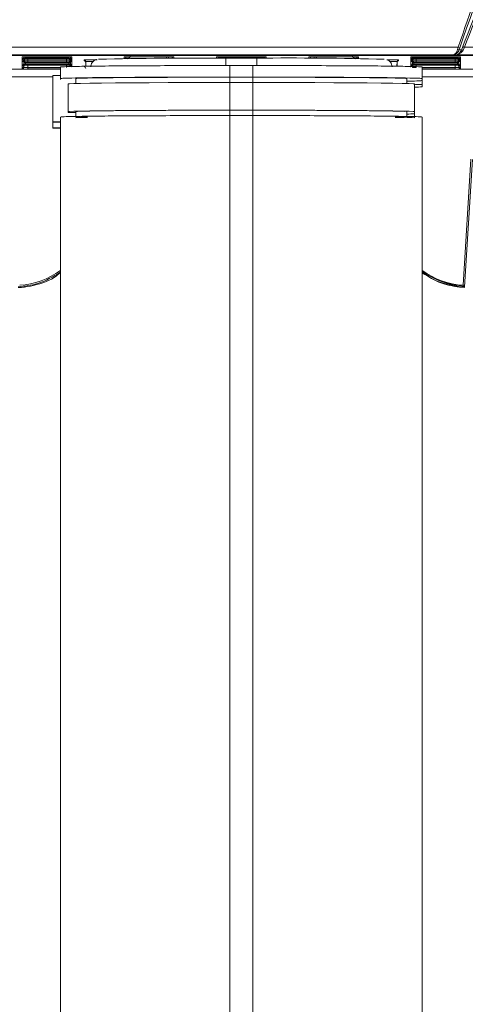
# Model space of a CAD drawing. Header units: millimetres. Extents: x 0 to 2100, y 0 to 1485.
# Tile 26 of 67: x 498 to 556, y 771 to 899. Entities that reach past the tile are written whole.
import ezdxf

# ---------------------------------------------------------------- set-up
doc = ezdxf.new("R2010")
doc.units = ezdxf.units.MM
doc.header["$LTSCALE"] = 5

msp = doc.modelspace()

# ---------------------------------------------------------------- linework, layer by layer
at = {"color": 7, "linetype": 'Continuous', "lineweight": 15}
for p, q in [((429.93, 895.63), (554.87, 895.63)), ((554.78, 895.3), (554.87, 895.63)), ((555.09, 895.55), (554.87, 895.63)), ((555.09, 895.55), (555.01, 895.3)), ((555.29, 895.24), (555.46, 895.69)), ((555.68, 895.6), (555.51, 895.24)), ((554.14, 894.63), (429.9, 894.63)), ((471.21, 894.54), (582.2, 894.54)), ((478.7, 894.62), (548.7, 894.62)), ((548.7, 894.55), (478.7, 894.55)), ((498.23, 894.12), (498.23, 894.37)), ((498.23, 894.37), (498.25, 894.37)), ((498.23, 894.12), (498.23, 894.12)), ((498.23, 894.04), (498.23, 894.12)), ((498.43, 894.32), (498.43, 894.24)), ((498.43, 894.19), (498.43, 894.19)), ((498.43, 894.19), (498.43, 894.02)), ((498.63, 894.17), (498.63, 894.08)), ((498.93, 894.37), (503.98, 894.37)), ((498.93, 894.22), (503.97, 894.22)), ((503.97, 894.17), (498.93, 894.17)), ((498.93, 894.09), (503.97, 894.09)), ((504.28, 894.08), (504.28, 894.17)), ((504.48, 894.24), (504.48, 894.32)), ((504.48, 894.19), (504.48, 894.19)), ((504.48, 894.02), (504.48, 894.19)), ((504.68, 894.37), (504.68, 894.12)), ((504.68, 894.12), (504.68, 894.04)), ((504.68, 894.12), (504.68, 894.12)), ((511.48, 894.37), (511.5, 894.37)), ((511.68, 894.32), (511.68, 894.24)), ((512.18, 894.37), (517.23, 894.37)), ((517.73, 894.24), (517.73, 894.32)), ((523.48, 894.37), (523.5, 894.37)), ((523.68, 894.32), (523.68, 894.24)), ((524.18, 894.37), (529.23, 894.37)), ((524.18, 894.23), (529.23, 894.23)), ((524.7, 894.19), (524.7, 893.25)), ((524.7, 894.19), (528.7, 894.19)), ((528.7, 893.25), (528.7, 894.19)), ((529.73, 894.24), (529.73, 894.32)), ((535.68, 894.32), (535.68, 894.24)), ((536.18, 894.37), (541.23, 894.37)), ((541.73, 894.24), (541.73, 894.32)), ((548.73, 894.12), (548.73, 894.37)), ((548.73, 894.37), (548.75, 894.37)), ((548.73, 894.12), (548.73, 894.12)), ((548.73, 894.04), (548.73, 894.12)), ((548.93, 894.32), (548.93, 894.24)), ((548.93, 894.19), (548.93, 894.19)), ((548.93, 894.19), (548.93, 894.02)), ((549.13, 894.17), (549.13, 894.08)), ((549.43, 894.37), (554.48, 894.37)), ((549.43, 894.22), (554.47, 894.22)), ((554.47, 894.17), (549.43, 894.17)), ((549.43, 894.09), (554.47, 894.09)), ((554.78, 894.08), (554.78, 894.17)), ((554.98, 894.24), (554.98, 894.32)), ((554.98, 894.19), (554.98, 894.19)), ((554.98, 894.02), (554.98, 894.19)), ((555.18, 894.37), (555.18, 894.12)), ((555.18, 894.12), (555.18, 894.04)), ((555.18, 894.12), (555.18, 894.12)), ((498.23, 894.04), (498.23, 894.04)), ((498.23, 893.99), (498.23, 894.04)), ((498.23, 893.99), (498.23, 893.99)), ((498.23, 893.82), (498.23, 893.99)), ((498.23, 893.82), (498.23, 893.82)), ((498.23, 893.78), (498.23, 893.82)), ((498.23, 893.77), (498.23, 893.78)), ((498.23, 893.69), (498.23, 893.77)), ((498.23, 893.69), (498.23, 893.69)), ((498.23, 893.32), (498.23, 893.69)), ((498.23, 893.32), (498.23, 893.32)), ((498.23, 893.24), (498.23, 893.32)), ((498.23, 893.24), (498.23, 893.24)), ((498.23, 893.19), (498.23, 893.24)), ((498.23, 893.19), (498.23, 893.19)), ((498.23, 893.02), (498.23, 893.19)), ((498.23, 893.02), (498.23, 893.02)), ((498.23, 892.97), (498.23, 893.02)), ((498.23, 892.97), (498.23, 892.97)), ((498.23, 892.89), (498.23, 892.97)), ((498.23, 892.89), (498.23, 892.89)), ((498.23, 892.78), (498.23, 892.89)), ((498.43, 893.97), (498.43, 893.97)), ((498.43, 893.97), (498.43, 893.89)), ((498.43, 893.52), (498.43, 893.52)), ((498.43, 893.52), (498.43, 893.43)), ((498.43, 893.39), (498.43, 893.39)), ((498.43, 893.39), (498.43, 893.22)), ((498.43, 893.17), (498.43, 893.17)), ((498.43, 893.17), (498.43, 893.08)), ((498.63, 893.72), (498.63, 893.63)), ((498.63, 893.58), (498.63, 893.41)), ((498.63, 893.37), (498.63, 893.28)), ((498.93, 893.71), (498.93, 893.91)), ((498.93, 893.91), (503.97, 893.91)), ((503.97, 893.71), (498.93, 893.71)), ((498.93, 893.63), (503.97, 893.63)), ((503.97, 893.58), (498.93, 893.58)), ((498.93, 893.42), (503.97, 893.42)), ((503.97, 893.37), (498.93, 893.37)), ((498.93, 893.28), (503.97, 893.28)), ((498.93, 892.78), (498.93, 892.98)), ((503.2, 893.04), (503.2, 892.84)), ((503.2, 892.84), (503.2, 891.54)), ((503.97, 893.71), (503.97, 893.91)), ((504.28, 893.63), (504.28, 893.72)), ((504.28, 893.41), (504.28, 893.58)), ((504.28, 893.28), (504.28, 893.37)), ((504.48, 893.97), (504.48, 893.97)), ((504.48, 893.89), (504.48, 893.97)), ((504.48, 893.52), (504.48, 893.52)), ((504.48, 893.43), (504.48, 893.52)), ((504.48, 893.39), (504.48, 893.39)), ((504.48, 893.22), (504.48, 893.39)), ((504.68, 894.04), (504.68, 894.04)), ((504.68, 894.04), (504.68, 893.99)), ((504.68, 893.99), (504.68, 893.82)), ((504.68, 893.99), (504.68, 893.99)), ((504.68, 893.82), (504.68, 893.78)), ((504.68, 893.82), (504.68, 893.82)), ((504.68, 893.78), (504.68, 893.77)), ((504.68, 893.77), (504.68, 893.69)), ((504.68, 893.69), (504.68, 893.32)), ((504.68, 893.69), (504.68, 893.69)), ((504.68, 893.32), (504.68, 893.24)), ((504.68, 893.32), (504.68, 893.32)), ((504.68, 893.24), (504.68, 893.19)), ((504.68, 893.24), (504.68, 893.24)), ((504.68, 893.19), (504.68, 893.19)), ((504.68, 893.02), (504.68, 893.02)), ((506.27, 893.86), (506.27, 893.95)), ((506.47, 893.75), (506.47, 893.66)), ((506.47, 893.66), (506.48, 893.14)), ((528.7, 893.25), (524.7, 893.25)), ((525.2, 893.23), (525.2, 891.73)), ((528.2, 893.23), (525.2, 893.23)), ((528.2, 893.23), (528.2, 891.73)), ((546.93, 893.66), (546.93, 893.75)), ((546.93, 893.14), (546.93, 893.66)), ((547.13, 893.95), (547.13, 893.86)), ((548.73, 894.04), (548.73, 894.04)), ((548.73, 893.99), (548.73, 894.04)), ((548.73, 893.99), (548.73, 893.99)), ((548.73, 893.82), (548.73, 893.99)), ((548.73, 893.82), (548.73, 893.82)), ((548.73, 893.78), (548.73, 893.82)), ((548.73, 893.77), (548.73, 893.78)), ((548.73, 893.69), (548.73, 893.77)), ((548.73, 893.69), (548.73, 893.69)), ((548.73, 893.32), (548.73, 893.69)), ((548.73, 893.32), (548.73, 893.32)), ((548.73, 893.24), (548.73, 893.32)), ((548.73, 893.24), (548.73, 893.24)), ((548.73, 893.19), (548.73, 893.24)), ((548.73, 893.19), (548.73, 893.19)), ((548.73, 893.02), (548.73, 893.02)), ((548.73, 892.97), (548.73, 892.97)), ((548.93, 893.97), (548.93, 893.97)), ((548.93, 893.97), (548.93, 893.89)), ((548.93, 893.92), (548.93, 893.92)), ((548.93, 893.52), (548.93, 893.52)), ((548.93, 893.52), (548.93, 893.43)), ((548.93, 893.39), (548.93, 893.22)), ((549.13, 893.72), (549.13, 893.63)), ((549.13, 893.58), (549.13, 893.41)), ((549.13, 893.37), (549.13, 893.28)), ((549.43, 893.71), (549.43, 893.91)), ((549.43, 893.91), (554.47, 893.91)), ((554.47, 893.71), (549.43, 893.71)), ((549.43, 893.63), (554.47, 893.63)), ((554.47, 893.58), (549.43, 893.58)), ((549.43, 893.42), (554.47, 893.42)), ((554.47, 893.37), (549.43, 893.37)), ((549.43, 893.28), (554.47, 893.28)), ((550.2, 893.04), (550.2, 892.84)), ((550.2, 892.84), (550.2, 891.54)), ((554.47, 893.71), (554.47, 893.91)), ((554.48, 892.78), (554.48, 892.98)), ((554.78, 893.63), (554.78, 893.72)), ((554.78, 893.41), (554.78, 893.58)), ((554.78, 893.28), (554.78, 893.37)), ((554.98, 893.97), (554.98, 893.97)), ((554.98, 893.89), (554.98, 893.97)), ((554.98, 893.52), (554.98, 893.52)), ((554.98, 893.43), (554.98, 893.52)), ((554.98, 893.39), (554.98, 893.39)), ((554.98, 893.22), (554.98, 893.39)), ((554.98, 893.17), (554.98, 893.17)), ((554.98, 893.08), (554.98, 893.17)), ((555.18, 894.04), (555.18, 894.04)), ((555.18, 894.04), (555.18, 893.99)), ((555.18, 893.99), (555.18, 893.82)), ((555.18, 893.99), (555.18, 893.99)), ((555.18, 893.82), (555.18, 893.78)), ((555.18, 893.82), (555.18, 893.82)), ((555.18, 893.78), (555.18, 893.77)), ((555.18, 893.77), (555.18, 893.69)), ((555.18, 893.69), (555.18, 893.32)), ((555.18, 893.69), (555.18, 893.69)), ((555.18, 893.32), (555.18, 893.24)), ((555.18, 893.32), (555.18, 893.32)), ((555.18, 893.24), (555.18, 893.19)), ((555.18, 893.24), (555.18, 893.24)), ((555.18, 893.19), (555.18, 893.02)), ((555.18, 893.19), (555.18, 893.19)), ((555.18, 893.02), (555.18, 892.97)), ((555.18, 893.02), (555.18, 893.02)), ((555.18, 892.97), (555.18, 892.89)), ((555.18, 892.97), (555.18, 892.97)), ((555.18, 892.89), (555.18, 892.78)), ((555.18, 892.89), (555.18, 892.89)), ((502.2, 885.92), (502.2, 891.92)), ((502.2, 891.92), (503.2, 891.92)), ((503.2, 891.42), (503.2, 891.54)), ((505.2, 890.89), (505.2, 891.54)), ((525.2, 891.73), (528.2, 891.73)), ((525.2, 891.71), (528.2, 891.71)), ((548.2, 890.89), (548.2, 891.54)), ((550.2, 891.54), (550.2, 891.28)), ((504.2, 887.24), (504.2, 890.84)), ((525.2, 887.42), (525.2, 891.02)), ((525.2, 891.02), (528.2, 891.02)), ((528.2, 887.42), (528.2, 891.02)), ((549.2, 887.24), (549.2, 890.84)), ((550.2, 891.28), (550.2, 890.74)), ((550.2, 890.74), (550.2, 890.47)), ((503.2, 886.54), (503.2, 768.04)), ((504.2, 887.12), (504.2, 887.24)), ((505.2, 887.12), (504.2, 887.12)), ((505.2, 886.54), (505.2, 887.24)), ((525.2, 887.42), (528.2, 887.42)), ((525.2, 887.41), (528.2, 887.41)), ((525.2, 886.73), (525.2, 768.23)), ((525.2, 886.73), (528.2, 886.73)), ((528.2, 886.73), (528.2, 768.23)), ((548.2, 886.54), (548.2, 887.24)), ((549.2, 887.24), (549.2, 886.98)), ((549.2, 886.44), (549.2, 886.98)), ((550.2, 886.54), (550.2, 768.04)), ((502.2, 885.92), (503.2, 885.92)), ((502.2, 885.89), (502.2, 885.92)), ((502.2, 885.12), (502.2, 885.89)), ((503.2, 885.89), (502.2, 885.89)), ((502.2, 885.12), (503.2, 885.12)), ((502.2, 885.09), (502.2, 885.12)), ((503.2, 885.09), (502.2, 885.09)), ((555.52, 864.68), (556.52, 881.05)), ((556.72, 881.04), (555.7, 864.48)), ((555.7, 864.48), (555.7, 864.48)), ((555.7, 864.38), (555.7, 864.48))]:
    msp.add_line(p, q, dxfattribs=at)
at = {"color": 8, "linetype": 'Continuous', "lineweight": 15}
for p, q in [((552.95, 894.54), (439.7, 894.54)), ((498.43, 894.37), (498.43, 894.32)), ((498.43, 894.24), (498.43, 894.19)), ((498.63, 894.37), (498.63, 894.22)), ((498.93, 894.17), (498.93, 894.22)), ((498.93, 894.09), (498.93, 893.91)), ((503.97, 894.17), (503.97, 894.22)), ((503.97, 893.91), (503.97, 894.09)), ((504.28, 894.22), (504.28, 894.37)), ((504.48, 894.32), (504.48, 894.37)), ((504.48, 894.19), (504.48, 894.24)), ((504.65, 894.37), (504.68, 894.37)), ((511.48, 894.13), (511.48, 894.37)), ((511.68, 894.37), (511.68, 894.32)), ((511.68, 894.19), (511.68, 894.25)), ((511.68, 894.24), (511.68, 894.19)), ((512.18, 894.37), (512.18, 894.3)), ((517.01, 894.19), (517.23, 894.19)), ((517.23, 894.19), (517.22, 894.37)), ((517.23, 894.17), (517.23, 894.19)), ((517.73, 894.32), (517.73, 894.37)), ((517.73, 894.25), (517.73, 894.19)), ((517.73, 894.23), (517.73, 894.24)), ((517.93, 894.37), (517.9, 894.37)), ((517.93, 894.37), (517.93, 894.17)), ((523.48, 894.19), (523.48, 894.37)), ((523.68, 894.37), (523.68, 894.32)), ((524.18, 894.23), (524.18, 894.37)), ((524.18, 894.23), (524.18, 894.19)), ((529.23, 894.23), (529.23, 894.37)), ((529.23, 894.23), (529.23, 894.19)), ((529.73, 894.32), (529.73, 894.37)), ((529.9, 894.37), (529.93, 894.37)), ((529.93, 894.37), (529.93, 894.19)), ((535.48, 894.17), (535.48, 894.37)), ((535.5, 894.37), (535.48, 894.37)), ((535.68, 894.37), (535.68, 894.32)), ((535.68, 894.19), (535.68, 894.25)), ((535.68, 894.24), (535.68, 894.23)), ((536.18, 894.37), (536.18, 894.19)), ((536.18, 894.19), (536.18, 894.17)), ((536.18, 894.19), (536.39, 894.19)), ((541.23, 894.3), (541.22, 894.37)), ((541.73, 894.32), (541.73, 894.37)), ((541.73, 894.25), (541.73, 894.19)), ((541.73, 894.19), (541.73, 894.24)), ((541.9, 894.37), (541.93, 894.37)), ((541.93, 894.37), (541.93, 894.13)), ((548.7, 894.55), (548.7, 894.62)), ((548.93, 894.37), (548.93, 894.32)), ((548.93, 894.24), (548.93, 894.19)), ((549.13, 894.37), (549.13, 894.22)), ((549.43, 894.17), (549.43, 894.22)), ((549.43, 894.09), (549.43, 893.91)), ((554.47, 894.17), (554.47, 894.22)), ((554.47, 893.91), (554.47, 894.09)), ((554.78, 894.22), (554.78, 894.37)), ((554.98, 894.32), (554.98, 894.37)), ((554.98, 894.19), (554.98, 894.24)), ((555.15, 894.37), (555.18, 894.37)), ((498.43, 894.02), (498.43, 893.97)), ((498.43, 893.92), (498.43, 893.92)), ((498.43, 893.89), (498.43, 893.52)), ((498.43, 893.43), (498.43, 893.39)), ((498.43, 893.22), (498.43, 893.17)), ((498.43, 892.98), (498.43, 893.1)), ((498.43, 893.08), (498.43, 892.98)), ((498.93, 893.58), (498.93, 893.63)), ((498.93, 893.37), (498.93, 893.42)), ((498.93, 893.28), (498.93, 892.98)), ((498.93, 892.98), (503.2, 892.98)), ((503.97, 893.58), (503.97, 893.63)), ((503.97, 893.37), (503.97, 893.42)), ((503.98, 892.98), (503.97, 893.28)), ((504.47, 893.92), (504.47, 893.92)), ((504.48, 893.97), (504.48, 894.02)), ((504.48, 893.52), (504.48, 893.89)), ((504.48, 893.39), (504.48, 893.43)), ((504.48, 893.17), (504.48, 893.22)), ((504.68, 893.02), (504.68, 893.01)), ((506.48, 893.14), (506.47, 893.75)), ((546.93, 893.75), (546.92, 893.14)), ((548.93, 894.02), (548.93, 893.97)), ((548.93, 893.89), (548.93, 893.52)), ((548.93, 893.43), (548.93, 893.39)), ((548.93, 893.22), (548.93, 893.17)), ((548.93, 892.98), (548.93, 893.08)), ((549.43, 893.58), (549.43, 893.63)), ((549.43, 893.37), (549.43, 893.42)), ((549.43, 893.28), (549.43, 892.98)), ((550.2, 892.98), (554.48, 892.98)), ((554.47, 893.58), (554.47, 893.63)), ((554.47, 893.37), (554.47, 893.42)), ((554.48, 892.98), (554.47, 893.28)), ((554.97, 893.92), (554.97, 893.92)), ((554.98, 893.97), (554.98, 894.02)), ((554.98, 893.52), (554.98, 893.89)), ((554.98, 893.39), (554.98, 893.43)), ((554.98, 893.17), (554.98, 893.22)), ((554.98, 893.1), (554.98, 892.98)), ((554.98, 892.98), (554.98, 893.08)), ((487.7, 892.74), (503.2, 892.74)), ((502.2, 891.76), (487.7, 891.76)), ((503.2, 892.78), (498.93, 892.78)), ((525.2, 891.02), (525.2, 891.71)), ((528.2, 891.02), (528.2, 891.71)), ((554.48, 892.78), (550.2, 892.78)), ((550.2, 892.74), (565.7, 892.74)), ((564.7, 891.76), (550.2, 891.76)), ((525.2, 886.73), (525.2, 887.41)), ((528.2, 886.73), (528.2, 887.41))]:
    msp.add_line(p, q, dxfattribs=at)
at = {"color": 7, "linetype": 'Continuous', "lineweight": 15, "flags": 128}
for points in [[(555.46, 895.69), (555.46, 895.68), (555.48, 895.68), (555.5, 895.67), (555.53, 895.66), (555.56, 895.65), (555.6, 895.63), (555.64, 895.62), (555.68, 895.6)], [(529.73, 894.24), (529.73, 894.2), (529.73, 894.19)], [(504.2, 890.84), (504.38, 890.86), (504.92, 890.89), (505.8, 890.91), (507.02, 890.93), (508.54, 890.95), (510.35, 890.97), (512.42, 890.98), (514.7, 891), (517.17, 891.01), (519.77, 891.01), (522.46, 891.02), (525.2, 891.02)], [(528.2, 891.02), (530.94, 891.02), (533.64, 891.01), (536.24, 891.01), (538.7, 891), (540.99, 890.98), (543.05, 890.97), (544.86, 890.95), (546.39, 890.93), (547.6, 890.91), (548.49, 890.89), (549.02, 890.86), (549.2, 890.84)], [(504.2, 887.24), (504.38, 887.26), (504.92, 887.29), (505.8, 887.31), (507.02, 887.33), (508.54, 887.35), (510.35, 887.37), (512.42, 887.38), (514.7, 887.4), (517.17, 887.41), (519.77, 887.42), (522.46, 887.42), (525.2, 887.42)], [(505.2, 887.24), (505.41, 887.26), (506.01, 887.29), (507.01, 887.31), (508.38, 887.33), (510.09, 887.35), (512.1, 887.37), (514.39, 887.38), (516.89, 887.4), (519.57, 887.41), (522.36, 887.41), (525.2, 887.41)], [(505.2, 886.49), (505.8, 886.51), (506.7, 886.52)], [(528.2, 887.42), (530.94, 887.42), (533.64, 887.42), (536.24, 887.41), (538.7, 887.4), (540.99, 887.38), (543.05, 887.37), (544.86, 887.35), (546.39, 887.33), (547.6, 887.31), (548.49, 887.29), (549.02, 887.26), (549.2, 887.24)], [(528.2, 887.41), (531.05, 887.41), (533.84, 887.41), (536.51, 887.4), (539.01, 887.38), (541.3, 887.37), (543.32, 887.35), (545.03, 887.33), (546.39, 887.31), (547.39, 887.29), (547.84, 887.27)], [(546.7, 886.5), (547.39, 886.48), (547.84, 886.47)]]:
    msp.add_lwpolyline(points, dxfattribs=at)
at = {"color": 8, "linetype": 'Continuous', "lineweight": 15, "flags": 128}
for points in [[(498.43, 894.37), (498.43, 894.36), (498.43, 894.32)], [(504.48, 894.32), (504.47, 894.36), (504.47, 894.37)], [(511.67, 894.13), (511.67, 894.16), (511.68, 894.19)], [(511.68, 894.32), (511.68, 894.36), (511.68, 894.37)], [(517.72, 894.37), (517.72, 894.36), (517.73, 894.32)], [(517.74, 894.17), (517.73, 894.2), (517.73, 894.24)], [(517.74, 894.17), (517.73, 894.2), (517.73, 894.24)], [(517.74, 894.17), (517.73, 894.19), (517.73, 894.23)], [(523.67, 894.19), (523.67, 894.2), (523.68, 894.24)], [(523.68, 894.32), (523.68, 894.36), (523.68, 894.37)], [(529.72, 894.37), (529.72, 894.36), (529.73, 894.32)], [(535.68, 894.24), (535.67, 894.2), (535.67, 894.17)], [(535.68, 894.24), (535.67, 894.2), (535.67, 894.17)], [(535.68, 894.23), (535.67, 894.19), (535.67, 894.17)], [(535.68, 894.32), (535.68, 894.36), (535.68, 894.37)], [(541.72, 894.37), (541.72, 894.36), (541.73, 894.32)], [(541.73, 894.19), (541.73, 894.16), (541.74, 894.13)], [(548.93, 894.37), (548.93, 894.36), (548.93, 894.32)], [(554.98, 894.32), (554.97, 894.36), (554.97, 894.37)]]:
    msp.add_lwpolyline(points, dxfattribs=at)
at = {"color": 7, "linetype": 'Continuous', "lineweight": 15}
for centre, radius, start, end in [((498.23, 894.32), 0.2, 269.9989, 359.4989), ((498.23, 894.32), 0.2, 269.9989, 359.1684), ((498.23, 894.24), 0.2, 269.9989, 359.1684), ((498.23, 894.24), 0.2, 269.9989, 359.4989), ((498.23, 894.19), 0.2, 269.9989, 359.4989), ((498.23, 894.19), 0.2, 269.9989, 359.1684), ((498.63, 894.23), 0.2, 136.8394, 179.1693), ((498.63, 894.02), 0.2, 89.9989, 179.1684), ((498.63, 893.97), 0.2, 89.9989, 179.1684), ((498.63, 893.88), 0.2, 89.9989, 179.1684), ((504.15, 874.32), 20.06, 88.5002, 90.4999), ((504.28, 894.02), 0.2, 0.8316, 90.0011), ((504.28, 893.97), 0.2, 0.8316, 90.0011), ((504.28, 893.88), 0.2, 0.8316, 90.0011), ((504.28, 894.23), 0.2, 0.8307, 43.1606), ((504.68, 894.32), 0.2, 180.5011, 270.0011), ((504.68, 894.32), 0.2, 180.8316, 270.0011), ((504.68, 894.24), 0.2, 180.8316, 270.0011), ((504.68, 894.24), 0.2, 180.5011, 270.0011), ((504.68, 894.19), 0.2, 180.5011, 270.0011), ((504.68, 894.19), 0.2, 180.8316, 270.0011), ((520.63, 397.06), 497.14, 89.5311, 91.4413), ((511.88, 894.23), 0.2, 136.0171, 179.1692), ((517.4, 874.32), 20.06, 88.5002, 90.4999), ((517.53, 894.23), 0.2, 0.8308, 43.9829), ((532.78, 399.63), 494.58, 88.5521, 90.4723), ((529.4, 874.32), 20.06, 88.5002, 90.4999), ((535.88, 894.23), 0.2, 136.0171, 179.1692), ((541.4, 874.32), 20.06, 88.5002, 90.4999), ((541.53, 894.23), 0.2, 0.8308, 43.9829), ((548.73, 894.32), 0.2, 269.9989, 359.4989), ((548.73, 894.32), 0.2, 269.9989, 359.1684), ((548.73, 894.24), 0.2, 269.9989, 359.1684), ((548.73, 894.24), 0.2, 269.9989, 359.4989), ((548.73, 894.19), 0.2, 269.9989, 359.4989), ((548.73, 894.19), 0.2, 269.9989, 359.1684), ((549.13, 894.23), 0.2, 136.8394, 179.1693), ((549.13, 894.02), 0.2, 89.9989, 179.1684), ((549.13, 893.97), 0.2, 89.9989, 179.1684), ((549.13, 893.88), 0.2, 89.9989, 179.1684), ((554.65, 874.32), 20.06, 88.5002, 90.4999), ((554.9, 895.55), 0.275, 245.3839, 293.7221), ((554.78, 894.02), 0.2, 0.8316, 90.0011), ((554.78, 893.97), 0.2, 0.8316, 90.0011), ((554.78, 893.88), 0.2, 0.8316, 90.0011), ((554.78, 894.23), 0.2, 0.8307, 43.1606), ((555.18, 894.32), 0.2, 180.5011, 270.0011), ((555.18, 894.32), 0.2, 180.8316, 270.0011), ((555.18, 894.24), 0.2, 180.8316, 270.0011), ((555.18, 894.24), 0.2, 180.5011, 270.0011), ((555.18, 894.19), 0.2, 180.5011, 270.0011), ((555.18, 894.19), 0.2, 180.8316, 270.0011), ((555.4, 895.01), 0.253, 63.5211, 115.5835), ((498.23, 894.02), 0.2, 269.9989, 359.1684), ((498.23, 894.02), 0.2, 269.9989, 359.4989), ((498.23, 893.98), 0.2, 269.9989, 359.4989), ((498.23, 893.97), 0.2, 269.9989, 359.1684), ((498.23, 893.89), 0.2, 269.9989, 359.1684), ((498.23, 893.89), 0.2, 269.9989, 359.4989), ((498.23, 893.52), 0.2, 269.9989, 359.4989), ((498.23, 893.52), 0.2, 269.9989, 359.1684), ((498.23, 893.44), 0.2, 269.9989, 359.1684), ((498.23, 893.44), 0.2, 269.9989, 359.4989), ((498.23, 893.39), 0.2, 269.9989, 359.4989), ((498.23, 893.39), 0.2, 269.9989, 359.1684), ((498.23, 893.22), 0.2, 269.9989, 359.1684), ((498.23, 893.22), 0.2, 269.9989, 359.4989), ((498.23, 893.17), 0.2, 269.9989, 359.4989), ((498.23, 893.17), 0.2, 269.9989, 359.1684), ((498.23, 893.09), 0.2, 269.9989, 359.4989), ((498.23, 893.09), 0.2, 269.9989, 359.1684), ((498.23, 892.98), 0.2, 269.9989, 359.4989), ((498.63, 893.52), 0.2, 89.9989, 179.1684), ((498.63, 893.43), 0.2, 89.9989, 179.1684), ((498.63, 893.38), 0.2, 89.9989, 179.1684), ((498.63, 893.21), 0.2, 89.9989, 179.1684), ((498.63, 893.17), 0.2, 89.9989, 179.1684), ((498.63, 893.08), 0.2, 89.9989, 179.1684), ((504.28, 893.52), 0.2, 0.8316, 90.0011), ((504.28, 893.43), 0.2, 0.8316, 90.0011), ((504.28, 893.38), 0.2, 0.8316, 90.0011), ((504.28, 893.21), 0.2, 0.8316, 90.0011), ((504.28, 893.17), 0.2, 0.8316, 90.0011), ((504.28, 893.08), 0.2, 0.8316, 90.0011), ((504.68, 894.02), 0.2, 180.8316, 270.0011), ((504.68, 894.02), 0.2, 180.5011, 270.0011), ((504.68, 893.98), 0.2, 180.5011, 270.0011), ((504.68, 893.97), 0.2, 180.8316, 270.0011), ((504.68, 893.89), 0.2, 180.8316, 270.0011), ((504.68, 893.89), 0.2, 180.5011, 270.0011), ((504.68, 893.52), 0.2, 180.5011, 270.0011), ((504.68, 893.52), 0.2, 180.8316, 270.0011), ((504.68, 893.44), 0.2, 180.8316, 270.0011), ((504.68, 893.44), 0.2, 180.5011, 270.0011), ((504.68, 893.39), 0.2, 180.5011, 270.0011), ((504.68, 893.39), 0.2, 180.8316, 270.0011), ((506.27, 893.75), 0.2, 0.5011, 90.001), ((506.27, 893.66), 0.2, 0.5011, 90.001), ((506.27, 892.86), 0.2, 0.5011, 90.001), ((547.13, 893.75), 0.2, 89.999, 179.4989), ((547.13, 893.66), 0.2, 89.999, 179.4989), ((548.73, 894.02), 0.2, 269.9989, 359.1684), ((548.73, 894.02), 0.2, 269.9989, 359.4989), ((548.73, 893.98), 0.2, 269.9989, 359.4989), ((548.73, 893.97), 0.2, 269.9989, 359.1684), ((548.73, 893.89), 0.2, 269.9989, 359.1684), ((548.73, 893.89), 0.2, 269.9989, 359.4989), ((548.73, 893.52), 0.2, 269.9989, 359.4989), ((548.73, 893.52), 0.2, 269.9989, 359.1684), ((548.73, 893.44), 0.2, 269.9989, 359.1684), ((548.73, 893.44), 0.2, 269.9989, 359.4989), ((548.73, 893.39), 0.2, 269.9989, 359.4989), ((548.73, 893.39), 0.2, 269.9989, 359.1684), ((549.13, 893.52), 0.2, 89.9989, 179.1684), ((549.13, 893.43), 0.2, 89.9989, 179.1684), ((549.13, 893.38), 0.2, 89.9989, 179.1684), ((549.13, 893.21), 0.2, 89.9989, 179.1684), ((549.13, 893.17), 0.2, 89.9989, 179.1684), ((549.13, 893.08), 0.2, 89.9989, 179.1684), ((554.78, 893.52), 0.2, 0.8316, 90.0011), ((554.78, 893.43), 0.2, 0.8316, 90.0011), ((554.78, 893.38), 0.2, 0.8316, 90.0011), ((554.78, 893.21), 0.2, 0.8316, 90.0011), ((554.78, 893.17), 0.2, 0.8316, 90.0011), ((554.78, 893.08), 0.2, 0.8316, 90.0011), ((555.18, 894.02), 0.2, 180.8316, 270.0011), ((555.18, 894.02), 0.2, 180.5011, 270.0011), ((555.18, 893.98), 0.2, 180.5011, 270.0011), ((555.18, 893.97), 0.2, 180.8316, 270.0011), ((555.18, 893.89), 0.2, 180.8316, 270.0011), ((555.18, 893.89), 0.2, 180.5011, 270.0011), ((555.18, 893.52), 0.2, 180.5011, 270.0011), ((555.18, 893.52), 0.2, 180.8316, 270.0011), ((555.18, 893.44), 0.2, 180.8316, 270.0011), ((555.18, 893.44), 0.2, 180.5011, 270.0011), ((555.18, 893.39), 0.2, 180.5011, 270.0011), ((555.18, 893.39), 0.2, 180.8316, 270.0011), ((555.18, 893.22), 0.2, 180.8316, 270.0011), ((555.18, 893.22), 0.2, 180.5011, 270.0011), ((555.18, 893.17), 0.2, 180.5011, 270.0011), ((555.18, 893.17), 0.2, 180.8316, 270.0011), ((555.18, 893.09), 0.2, 180.5011, 270.0011), ((555.18, 893.09), 0.2, 180.8316, 270.0011), ((555.18, 892.98), 0.2, 180.5011, 270.0011), ((506.6, 871.81), 14.69, 89.6029, 95.46), ((546.92, 856.74), 29.79, 85.6067, 90.4201), ((548.17, 896.46), 9.54, 270.1899, 276.2065), ((556.2, 874.86), 10.29, 234.3308, 267.2557)]:
    msp.add_arc(centre, radius, start, end, dxfattribs=at)
at = {"color": 8, "linetype": 'Continuous', "lineweight": 15}
for centre, radius, start, end in [((498.63, 894.19), 0.2, 110.0967, 179.1686), ((504.28, 894.19), 0.2, 0.8312, 69.9036), ((511.48, 894.32), 0.2, 283.5574, 359.4993), ((511.48, 894.32), 0.2, 284.0839, 359.1688), ((511.48, 894.24), 0.2, 327.3108, 359.1694), ((511.48, 894.24), 0.2, 327.4542, 359.4999), ((517.93, 894.32), 0.2, 180.5003, 228.8946), ((517.93, 894.32), 0.2, 180.8308, 228.7134), ((523.48, 894.32), 0.2, 316.4278, 359.4998), ((523.48, 894.32), 0.2, 316.5932, 359.1693), ((523.88, 894.24), 0.2, 137.1393, 179.1693), ((529.53, 894.24), 0.2, 0.8307, 42.8607), ((529.93, 894.32), 0.2, 180.5002, 223.5722), ((529.93, 894.32), 0.2, 180.8307, 223.4068), ((535.48, 894.32), 0.2, 311.1054, 359.4997), ((535.48, 894.32), 0.2, 311.2867, 359.1691), ((541.93, 894.32), 0.2, 180.5009, 256.4423), ((541.93, 894.32), 0.2, 180.8315, 255.9159), ((541.93, 894.24), 0.2, 180.8306, 212.6892), ((541.93, 894.24), 0.2, 180.5001, 212.5458), ((549.13, 894.19), 0.2, 110.0967, 179.1686), ((554.78, 894.19), 0.2, 0.8312, 69.9036), ((497.2, 874.85), 10.19, 273.8613, 306.0626), ((556.2, 874.85), 10.19, 233.9374, 266.1387)]:
    msp.add_arc(centre, radius, start, end, dxfattribs=at)
at = {"color": 7, "linetype": 'Continuous', "lineweight": 15}
for centre, major_axis, ratio, start_param, end_param in [((498.93, 894.37), (0.7, 0), 0.008727, 1.570872, 3.141593), ((498.93, 894.21), (0.7, 0), 0.008727, 1.570872, 2.019234), ((498.93, 894.17), (0.7, 0), 0.008727, 4.263952, 4.712313), ((498.93, 894.08), (0.7, 0), 0.008727, 1.570872, 2.019234), ((503.97, 894.21), (0.7, 0), 0.008727, 1.122359, 1.57072), ((503.97, 894.17), (0.7, 0), 0.008727, 4.712465, 5.160826), ((503.97, 894.08), (0.7, 0), 0.008727, 1.122359, 1.57072), ((512.18, 894.37), (0.7, 0), 0.008727, 1.570872, 3.141593), ((511.5, 895.04), (0, -1), 0.999962, 0.359106, 0.925222), ((517.38, 894.54), (0, -0.5), 0.999962, 5.042313, 5.475385), ((517.23, 894.2), (0.5, -0.002), 0.012216, 4.712538, 6.283258), ((517.73, 893.83), (-0.003, 0.4), 0.000076, 0.008726, 0.619591), ((524.18, 894.37), (0.7, 0), 0.008727, 1.570872, 3.141593), ((536.18, 894.37), (0.7, 0), 0.008727, 1.570872, 3.141593), ((535.67, 893.83), (0.003, 0.4), 0.000076, 5.663594, 6.274459), ((536.18, 894.2), (0.5, 0.002), 0.012216, 3.14152, 4.71224), ((536.03, 894.54), (0, 0.5), 0.999962, 3.949392, 4.382465), ((541.9, 895.04), (0, 1), 0.999962, 2.216371, 2.785349), ((548.7, 894.59), (4.32, 0), 0.008727, 0.474277, 1.570796), ((548.7, 894.59), (4.32, 0), 0.008727, 4.712389, 5.787586), ((549.43, 894.37), (0.7, 0), 0.008727, 1.570872, 3.141593), ((549.43, 894.21), (0.7, 0), 0.008727, 1.570872, 2.019234), ((549.43, 894.17), (0.7, 0), 0.008727, 4.263952, 4.712313), ((549.43, 894.08), (0.7, 0), 0.008727, 1.570872, 2.019234), ((554.47, 894.21), (0.7, 0), 0.008727, 1.122359, 1.57072), ((554.47, 894.17), (0.7, 0), 0.008727, 4.712465, 5.160826), ((554.47, 894.08), (0.7, 0), 0.008727, 1.122359, 1.57072), ((498.93, 893.92), (0.5, 0.002), 0.012216, 3.14152, 4.71224), ((498.93, 892.98), (0.5, 0.002), 0.012216, 3.14152, 4.71224), ((498.93, 893.72), (0.7, 0), 0.008727, 4.263952, 4.712313), ((498.93, 893.63), (0.7, 0), 0.008727, 1.570872, 2.019234), ((498.93, 893.59), (0.7, 0), 0.008727, 4.263952, 4.712313), ((498.93, 893.41), (0.7, 0), 0.008727, 1.570872, 2.019234), ((498.93, 893.37), (0.7, 0), 0.008727, 4.263952, 4.712313), ((498.93, 893.28), (0.7, 0), 0.008727, 1.570872, 2.019234), ((503.97, 893.92), (0.5, -0.002), 0.012216, 4.712538, 6.283258), ((503.97, 893.72), (0.7, 0), 0.008727, 4.712465, 5.160826), ((503.97, 893.63), (0.7, 0), 0.008727, 1.122359, 1.57072), ((503.97, 893.59), (0.7, 0), 0.008727, 4.712465, 5.160826), ((503.97, 893.41), (0.7, 0), 0.008727, 1.122359, 1.57072), ((503.97, 893.37), (0.7, 0), 0.008727, 4.712465, 5.160826), ((503.97, 893.28), (0.7, 0), 0.008727, 1.122359, 1.57072), ((507.97, 893.95), (1.7, 0), 0.008727, 1.570872, 3.141517), ((549.43, 893.92), (0.5, 0.002), 0.012216, 3.14152, 4.71224), ((549.43, 892.98), (0.5, 0.002), 0.012216, 3.14152, 4.71224), ((549.43, 893.72), (0.7, 0), 0.008727, 4.263952, 4.712313), ((549.43, 893.63), (0.7, 0), 0.008727, 1.570872, 2.019234), ((549.43, 893.59), (0.7, 0), 0.008727, 4.263952, 4.712313), ((549.43, 893.41), (0.7, 0), 0.008727, 1.570872, 2.019234), ((549.43, 893.37), (0.7, 0), 0.008727, 4.263952, 4.712313), ((549.43, 893.28), (0.7, 0), 0.008727, 1.570872, 2.019234), ((554.47, 893.92), (0.5, -0.002), 0.012216, 4.712538, 6.283258), ((554.47, 893.72), (0.7, 0), 0.008727, 4.712465, 5.160826), ((554.47, 893.63), (0.7, 0), 0.008727, 1.122359, 1.57072), ((554.47, 893.59), (0.7, 0), 0.008727, 4.712465, 5.160826), ((554.47, 893.41), (0.7, 0), 0.008727, 1.122359, 1.57072), ((554.47, 893.37), (0.7, 0), 0.008727, 4.712465, 5.160826), ((554.47, 893.28), (0.7, 0), 0.008727, 1.122359, 1.57072), ((554.48, 892.98), (0.5, -0.002), 0.012216, 4.712538, 6.283258), ((498.93, 892.78), (0.7, 0), 0.008727, 3.141593, 4.712313), ((554.48, 892.78), (0.7, 0), 0.008727, 4.712465, 6.283185)]:
    msp.add_ellipse(centre, major_axis=major_axis, ratio=ratio, start_param=start_param, end_param=end_param, dxfattribs=at)
at = {"color": 8, "linetype": 'Continuous', "lineweight": 15}
for centre, major_axis, ratio, start_param, end_param in [((512.18, 894.2), (0.5, 0.002), 0.012216, 3.14152, 4.426316), ((541.23, 894.2), (0.5, -0.002), 0.012216, 4.998462, 6.283258), ((548.7, 894.59), (4.32, 0), 0.008727, 5.787586, 6.757462), ((507.97, 893.15), (1.7, 0), 0.008727, 2.638531, 3.141517), ((507.97, 893.75), (1.5, 0), 0.00989, 1.937956, 3.141538), ((545.43, 893.95), (1.7, 0), 0.008727, 0.000076, 1.46526), ((545.43, 893.75), (1.5, 0), 0.00989, 0.000054, 1.200097), ((545.44, 893.15), (1.7, 0), 0.008727, 0.000076, 0.503062)]:
    msp.add_ellipse(centre, major_axis=major_axis, ratio=ratio, start_param=start_param, end_param=end_param, dxfattribs=at)
at = {"color": 7, "linetype": 'Continuous', "lineweight": 15}
for points, knots in [([(554.87, 895.63), (558.01, 904.65), (563.16, 919.41), (569.58, 940.14), (573.95, 956.45), (577.24, 971.66), (579.49, 985.73), (580.86, 999.91), (581.22, 1014.12), (580.38, 1028.17), (578.38, 1041.95), (575.62, 1055.48), (572.27, 1068.89), (568.58, 1082.21), (564.88, 1095.17), (561.33, 1107.83), (558.09, 1120.21), (555.27, 1132.69), (552.99, 1145.44), (551.58, 1158.49), (551.1, 1171.77), (551.45, 1185.05), (552.74, 1199.8), (555.12, 1215.95), (558.63, 1233.46), (562.82, 1250.83), (567.45, 1268.09), (570.67, 1279.56), (572.28, 1285.29)], [0, 0, 0, 0, 0.071885, 0.117566, 0.163238, 0.198848, 0.234595, 0.270327, 0.305954, 0.341464, 0.376023, 0.410615, 0.445278, 0.479972, 0.514617, 0.546709, 0.578818, 0.610898, 0.642952, 0.676192, 0.709505, 0.74284, 0.776109, 0.820816, 0.865559, 0.910369, 0.95521, 1, 1, 1, 1]), ([(572.51, 1285.23), (570.5, 1278.09), (566.48, 1263.8), (560.84, 1242.24), (556.83, 1224.07), (554.29, 1209.37), (552.71, 1197.81), (551.62, 1185.71), (551.15, 1173.06), (551.52, 1160.23), (552.85, 1147.32), (555.03, 1134.34), (557.92, 1121.39), (561.28, 1108.44), (565.23, 1094.3), (569.62, 1078.97), (574.11, 1062.32), (577.28, 1048.27), (579.24, 1036.9), (580.36, 1028.28), (581.05, 1019.61), (581.29, 1010.87), (581.06, 1002.11), (580.42, 993.26), (579.4, 984.38), (577.56, 972.47), (574.44, 957.67), (569.76, 940.09), (565.48, 926.2), (560.6, 911.34), (557.45, 902.32), (555.09, 895.55)], [0, 0, 0, 0, 0.0558164, 0.1116452, 0.1676267, 0.195715, 0.2238013, 0.2553665, 0.287022, 0.319033, 0.3517837, 0.3845416, 0.417982, 0.4515735, 0.4851805, 0.5283673, 0.5715598, 0.6148675, 0.6366162, 0.6583628, 0.6801905, 0.7020172, 0.72407, 0.7461245, 0.7687152, 0.791307, 0.836726, 0.882377, 0.9281061, 0.9460583, 1, 1, 1, 1]), ([(555.46, 895.69), (558.98, 904.57), (564.83, 919.32), (572.32, 940.21), (577.81, 957.75), (581.48, 972.25), (583.7, 983.53), (585.04, 992.14), (586.01, 1000.86), (586.57, 1009.71), (586.62, 1018.61), (586.1, 1028.69), (584.77, 1039.89), (582.56, 1052.19), (579.3, 1066.48), (574.92, 1082.7), (570.26, 1098.87), (566.3, 1113.06), (563.14, 1125.24), (560.41, 1137.46), (558.25, 1149.78), (556.84, 1162.27), (556.2, 1175.01), (556.35, 1187.92), (557.16, 1200.99), (558.56, 1214.05), (560.53, 1227.65), (563.04, 1241.75), (567.01, 1261.21), (570.41, 1275.72), (572.68, 1285.4)], [0, 0, 0, 0, 0.0717796, 0.1192066, 0.1667053, 0.2098058, 0.2314603, 0.2531138, 0.2752237, 0.2973317, 0.3196878, 0.3420444, 0.37315, 0.4043802, 0.4358437, 0.4832311, 0.5306265, 0.5622643, 0.5939111, 0.6251137, 0.6563104, 0.6878694, 0.7194283, 0.7521187, 0.7848135, 0.8177868, 0.850763, 0.8880286, 0.9253215, 1, 1, 1, 1]), ([(572.91, 1285.35), (570.64, 1275.69), (567.23, 1261.19), (563.22, 1241.73), (560.44, 1226.2), (558.11, 1209.7), (556.76, 1194.1), (556.33, 1180.33), (556.56, 1168.45), (557.6, 1155.27), (559.79, 1140.86), (562.96, 1126.4), (566.39, 1113.14), (570.89, 1096.98), (575.57, 1080.87), (579.82, 1064.64), (582.63, 1052.37), (584.88, 1039.94), (586.33, 1027.77), (586.81, 1015.92), (586.45, 1004.47), (585.33, 992.94), (583.49, 981.36), (581.02, 969.77), (577.43, 956.01), (572.5, 940.16), (565.04, 919.26), (559.19, 904.49), (555.68, 895.6)], [0, 0, 0, 0, 0.074562, 0.111881, 0.149197, 0.19311, 0.237014, 0.266768, 0.29654, 0.326282, 0.366008, 0.405911, 0.437419, 0.468929, 0.53197, 0.563433, 0.594891, 0.626582, 0.658263, 0.686904, 0.715586, 0.744241, 0.773898, 0.803579, 0.83325, 0.880684, 0.928211, 1, 1, 1, 1]), ([(555.68, 895.6), (561.27, 895.6), (573.03, 895.59), (589.71, 895.57), (605.7, 895.57), (615.5, 895.56), (620.41, 895.56)], [0, 0, 0, 0, 0.258322, 0.54334, 0.771558, 1, 1, 1, 1]), ([(523.68, 894.24), (523.68, 894.24), (523.68, 894.24), (523.73, 894.24), (523.82, 894.24), (523.93, 894.24), (524.06, 894.23), (524.15, 894.23), (524.18, 894.23)], [0, 0, 0, 0, 0.100993, 0.3154824, 0.4999436, 0.6643827, 0.8788817, 1, 1, 1, 1]), ([(529.23, 894.23), (529.25, 894.23), (529.33, 894.23), (529.46, 894.24), (529.58, 894.24), (529.67, 894.24), (529.72, 894.24), (529.72, 894.24), (529.73, 894.24)], [0, 0, 0, 0, 0.100993, 0.315482, 0.499944, 0.664383, 0.878882, 1, 1, 1, 1]), ([(552.49, 894.6), (552.59, 894.6), (552.81, 894.6), (552.93, 894.59), (552.95, 894.59), (552.95, 894.59)], [0, 0, 0, 0, 0.346202, 0.839769, 1, 1, 1, 1]), ([(554.14, 894.63), (554.14, 894.63), (554.15, 894.63), (554.16, 894.63), (554.19, 894.63), (554.22, 894.63), (554.34, 894.66), (554.5, 894.75), (554.69, 894.99), (554.75, 895.21), (554.78, 895.3)], [0, 0, 0, 0, 0.004563, 0.014687, 0.043182, 0.128349, 0.132369, 0.481357, 0.761607, 1, 1, 1, 1]), ([(555.01, 895.3), (554.97, 895.2), (554.88, 894.99), (554.62, 894.75), (554.4, 894.66), (554.25, 894.63), (554.21, 894.63), (554.17, 894.63), (554.15, 894.63), (554.15, 894.63), (554.14, 894.63)], [0, 0, 0, 0, 0.238393, 0.518646, 0.867797, 0.871652, 0.956816, 0.985312, 0.995437, 1, 1, 1, 1]), ([(554.48, 894.6), (554.46, 894.6), (554.38, 894.61), (554.27, 894.62), (554.17, 894.62), (554.14, 894.63)], [0, 0, 0, 0, 0.1537048, 0.7349434, 1, 1, 1, 1]), ([(554.48, 894.6), (554.48, 894.6), (554.5, 894.6), (554.65, 894.61), (554.88, 894.69), (555.14, 894.92), (555.24, 895.14), (555.29, 895.24)], [0, 0, 0, 0, 0.004464, 0.077734, 0.467811, 0.765881, 1, 1, 1, 1]), ([(555.51, 895.24), (555.45, 895.14), (555.32, 894.92), (554.99, 894.69), (554.69, 894.61), (554.51, 894.6), (554.48, 894.6), (554.48, 894.6)], [0, 0, 0, 0, 0.234113, 0.532189, 0.922267, 0.995536, 1, 1, 1, 1]), ([(620.38, 894.56), (619.73, 894.56), (614.49, 894.57), (604.66, 894.58), (589.33, 894.59), (572.59, 894.6), (560.46, 894.6), (554.48, 894.6)], [0, 0, 0, 0, 0.030121, 0.239728, 0.449335, 0.728679, 1, 1, 1, 1]), ([(555.01, 895.3), (555.06, 895.29), (555.15, 895.27), (555.25, 895.25), (555.29, 895.24)], [0, 0, 0, 0, 0.548443, 1, 1, 1, 1]), ([(498.43, 893.52), (498.43, 893.53), (498.43, 893.56), (498.43, 893.68), (498.43, 893.81), (498.43, 893.9), (498.43, 893.92), (498.43, 893.92)], [0, 0, 0, 0, 0.217183, 0.553026, 0.876986, 0.994449, 1, 1, 1, 1]), ([(498.43, 893.92), (498.43, 893.92), (498.43, 893.91), (498.44, 893.87), (498.49, 893.81), (498.57, 893.73), (498.61, 893.72), (498.63, 893.72)], [0, 0, 0, 0, 0.006601, 0.146171, 0.501239, 0.799231, 1, 1, 1, 1]), ([(525.2, 893.23), (523.69, 893.23), (520.58, 893.23), (516, 893.21), (511.7, 893.19), (507.98, 893.16), (505.22, 893.12), (503.51, 893.08), (503.3, 893.05), (503.2, 893.04)], [0, 0, 0, 0, 0.131017, 0.270531, 0.415795, 0.563268, 0.715883, 0.862537, 1, 1, 1, 1]), ([(504.28, 893.72), (504.29, 893.72), (504.33, 893.73), (504.41, 893.81), (504.47, 893.87), (504.47, 893.91), (504.47, 893.92), (504.47, 893.92)], [0, 0, 0, 0, 0.2007687, 0.4987608, 0.8538291, 0.9933988, 1, 1, 1, 1]), ([(504.47, 893.92), (504.47, 893.92), (504.47, 893.9), (504.47, 893.81), (504.47, 893.68), (504.48, 893.56), (504.48, 893.53), (504.48, 893.52)], [0, 0, 0, 0, 0.005551, 0.123014, 0.446974, 0.782817, 1, 1, 1, 1]), ([(507.85, 894), (507.84, 894), (507.82, 894), (507.7, 893.96), (507.51, 893.85), (507.3, 893.64), (507.15, 893.35), (507.13, 893.14), (507.12, 893.04)], [0, 0, 0, 0, 0.01808, 0.162248, 0.331966, 0.550425, 0.794838, 1, 1, 1, 1]), ([(550.2, 893.04), (550.11, 893.05), (549.92, 893.08), (548.37, 893.12), (545.82, 893.16), (542.22, 893.19), (537.85, 893.21), (533.06, 893.23), (529.78, 893.23), (528.2, 893.23)], [0, 0, 0, 0, 0.131017, 0.270531, 0.415795, 0.563268, 0.715883, 0.862537, 1, 1, 1, 1]), ([(546.28, 893.04), (546.27, 893.17), (546.24, 893.39), (546.08, 893.66), (545.9, 893.84), (545.73, 893.94), (545.63, 893.98), (545.6, 893.99), (545.6, 893.99)], [0, 0, 0, 0, 0.281698, 0.50709, 0.697093, 0.859781, 0.995473, 1, 1, 1, 1]), ([(548.93, 893.52), (548.93, 893.53), (548.93, 893.56), (548.93, 893.68), (548.93, 893.81), (548.93, 893.9), (548.93, 893.92), (548.93, 893.92)], [0, 0, 0, 0, 0.217183, 0.553026, 0.876986, 0.994449, 1, 1, 1, 1]), ([(548.93, 893.92), (548.93, 893.92), (548.93, 893.91), (548.94, 893.87), (548.99, 893.81), (549.07, 893.73), (549.11, 893.72), (549.13, 893.72)], [0, 0, 0, 0, 0.006601, 0.146171, 0.501239, 0.799231, 1, 1, 1, 1]), ([(554.78, 893.72), (554.79, 893.72), (554.83, 893.73), (554.91, 893.81), (554.97, 893.87), (554.97, 893.91), (554.97, 893.92), (554.97, 893.92)], [0, 0, 0, 0, 0.200769, 0.498761, 0.853829, 0.993399, 1, 1, 1, 1]), ([(554.97, 893.92), (554.97, 893.92), (554.97, 893.9), (554.97, 893.81), (554.97, 893.68), (554.98, 893.56), (554.98, 893.53), (554.98, 893.52)], [0, 0, 0, 0, 0.005551, 0.123014, 0.446974, 0.782817, 1, 1, 1, 1]), ([(503.2, 891.54), (503.29, 891.55), (503.48, 891.58), (505.03, 891.62), (507.59, 891.66), (511.18, 891.69), (515.56, 891.71), (520.35, 891.73), (523.62, 891.73), (525.2, 891.73)], [0, 0, 0, 0, 0.131017, 0.270531, 0.415795, 0.563268, 0.715883, 0.862537, 1, 1, 1, 1]), ([(505.2, 891.54), (505.28, 891.55), (505.42, 891.57), (506.61, 891.61), (508.46, 891.64), (510.96, 891.66), (514.01, 891.68), (517.48, 891.7), (521.26, 891.71), (523.89, 891.71), (525.2, 891.71)], [0, 0, 0, 0, 0.124826, 0.249998, 0.37452, 0.499768, 0.624376, 0.749435, 0.87446, 1, 1, 1, 1]), ([(528.2, 891.73), (529.71, 891.73), (532.83, 891.73), (537.41, 891.71), (541.71, 891.69), (545.42, 891.66), (548.19, 891.62), (549.9, 891.58), (550.1, 891.55), (550.2, 891.54)], [0, 0, 0, 0, 0.1310172, 0.2705307, 0.4157952, 0.5632682, 0.7158833, 0.8625371, 1, 1, 1, 1]), ([(528.2, 891.71), (529.51, 891.71), (532.13, 891.71), (535.9, 891.7), (539.38, 891.68), (542.42, 891.66), (544.93, 891.64), (546.78, 891.61), (547.98, 891.57), (548.13, 891.55), (548.2, 891.54)], [0, 0, 0, 0, 0.124826, 0.249998, 0.37452, 0.499768, 0.624376, 0.749435, 0.87446, 1, 1, 1, 1]), ([(550.2, 891.28), (550.09, 891.26), (549.87, 891.24), (549.06, 891.21), (548.22, 891.2), (548.2, 891.2)], [0, 0, 0, 0, 0.47988, 0.990878, 1, 1, 1, 1]), ([(549.2, 890.79), (549.38, 890.78), (550.11, 890.77), (550.16, 890.75), (550.2, 890.74)], [0, 0, 0, 0, 0.24097, 1, 1, 1, 1]), ([(550.2, 890.47), (550.16, 890.46), (550.1, 890.44), (549.4, 890.42), (549.2, 890.42)], [0, 0, 0, 0, 0.723283, 1, 1, 1, 1]), ([(503.2, 886.54), (503.29, 886.55), (503.48, 886.58), (505.03, 886.62), (507.59, 886.66), (511.18, 886.69), (515.56, 886.71), (520.35, 886.73), (523.62, 886.73), (525.2, 886.73)], [0, 0, 0, 0, 0.131017, 0.270531, 0.415795, 0.563268, 0.715883, 0.862537, 1, 1, 1, 1]), ([(528.2, 886.73), (529.71, 886.73), (532.83, 886.73), (537.41, 886.71), (541.71, 886.69), (545.42, 886.66), (548.19, 886.62), (549.9, 886.58), (550.1, 886.55), (550.2, 886.54)], [0, 0, 0, 0, 0.131017, 0.270531, 0.415795, 0.563268, 0.715883, 0.862537, 1, 1, 1, 1]), ([(497.71, 864.38), (497.84, 864.39), (498.51, 864.43), (500.22, 864.74), (502.06, 865.32), (503.03, 866.21), (503.2, 866.37)], [0, 0, 0, 0, 0.06738, 0.337643, 0.883125, 1, 1, 1, 1]), ([(550.2, 866.3), (551.15, 865.72), (552.86, 864.69), (554.83, 864.48), (555.7, 864.38)], [0, 0, 0, 0, 0.559605, 1, 1, 1, 1]), ([(555.52, 864.68), (555.52, 864.68), (555.53, 864.66), (555.58, 864.62), (555.63, 864.55), (555.67, 864.51), (555.7, 864.48), (555.7, 864.48), (555.7, 864.48)], [0, 0, 0, 0, 0.007542, 0.221704, 0.505992, 0.711534, 0.855399, 1, 1, 1, 1])]:
    msp.add_open_spline(points, degree=3, knots=knots, dxfattribs=at)
at = {"color": 8, "linetype": 'Continuous', "lineweight": 15}
for points, knots in [([(498.43, 894.19), (498.43, 894.2), (498.43, 894.2), (498.43, 894.23), (498.43, 894.24)], [0, 0, 0, 0, 0.8863573, 1, 1, 1, 1]), ([(498.56, 894.21), (498.57, 894.2), (498.59, 894.18), (498.61, 894.17), (498.63, 894.17)], [0, 0, 0, 0, 0.2612395, 1, 1, 1, 1]), ([(504.28, 894.17), (504.29, 894.17), (504.31, 894.18), (504.34, 894.2), (504.34, 894.2)], [0, 0, 0, 0, 0.755655, 1, 1, 1, 1]), ([(504.48, 894.24), (504.48, 894.23), (504.48, 894.2), (504.48, 894.2), (504.48, 894.19)], [0, 0, 0, 0, 0.111249, 1, 1, 1, 1]), ([(548.93, 894.19), (548.93, 894.2), (548.93, 894.2), (548.93, 894.23), (548.93, 894.24)], [0, 0, 0, 0, 0.886357, 1, 1, 1, 1]), ([(549.06, 894.21), (549.07, 894.2), (549.09, 894.18), (549.11, 894.17), (549.13, 894.17)], [0, 0, 0, 0, 0.26124, 1, 1, 1, 1]), ([(554.78, 894.17), (554.79, 894.17), (554.81, 894.18), (554.84, 894.2), (554.84, 894.2)], [0, 0, 0, 0, 0.755655, 1, 1, 1, 1]), ([(554.98, 894.24), (554.98, 894.23), (554.98, 894.2), (554.98, 894.2), (554.98, 894.19)], [0, 0, 0, 0, 0.1112485, 1, 1, 1, 1]), ([(498.43, 893.97), (498.43, 893.98), (498.43, 893.99), (498.43, 894.03), (498.43, 894.04)], [0, 0, 0, 0, 0.761751, 1, 1, 1, 1]), ([(498.43, 893.39), (498.43, 893.39), (498.43, 893.4), (498.43, 893.43), (498.43, 893.44)], [0, 0, 0, 0, 0.888751, 1, 1, 1, 1]), ([(498.43, 893.17), (498.43, 893.18), (498.43, 893.18), (498.43, 893.22), (498.43, 893.22)], [0, 0, 0, 0, 0.888751, 1, 1, 1, 1]), ([(498.56, 893.62), (498.57, 893.61), (498.59, 893.59), (498.61, 893.59), (498.63, 893.58)], [0, 0, 0, 0, 0.26124, 1, 1, 1, 1]), ([(498.56, 893.4), (498.57, 893.4), (498.59, 893.38), (498.61, 893.37), (498.63, 893.37)], [0, 0, 0, 0, 0.26124, 1, 1, 1, 1]), ([(504.28, 893.58), (504.29, 893.59), (504.31, 893.59), (504.34, 893.61), (504.34, 893.62)], [0, 0, 0, 0, 0.755655, 1, 1, 1, 1]), ([(504.28, 893.37), (504.29, 893.37), (504.31, 893.38), (504.34, 893.4), (504.34, 893.4)], [0, 0, 0, 0, 0.755655, 1, 1, 1, 1]), ([(504.48, 894.02), (504.48, 894.02), (504.48, 893.99), (504.48, 893.98), (504.48, 893.97)], [0, 0, 0, 0, 0.113643, 1, 1, 1, 1]), ([(504.48, 893.44), (504.48, 893.43), (504.48, 893.4), (504.48, 893.39), (504.48, 893.39)], [0, 0, 0, 0, 0.113643, 1, 1, 1, 1]), ([(504.48, 893.22), (504.48, 893.22), (504.48, 893.18), (504.48, 893.18), (504.48, 893.17)], [0, 0, 0, 0, 0.1136427, 1, 1, 1, 1]), ([(548.93, 893.97), (548.93, 893.98), (548.93, 893.99), (548.93, 894.03), (548.93, 894.04)], [0, 0, 0, 0, 0.761751, 1, 1, 1, 1]), ([(548.93, 893.39), (548.93, 893.39), (548.93, 893.4), (548.93, 893.43), (548.93, 893.44)], [0, 0, 0, 0, 0.888751, 1, 1, 1, 1]), ([(548.93, 893.17), (548.93, 893.18), (548.93, 893.18), (548.93, 893.22), (548.93, 893.22)], [0, 0, 0, 0, 0.888751, 1, 1, 1, 1]), ([(549.06, 893.62), (549.07, 893.61), (549.09, 893.59), (549.11, 893.59), (549.13, 893.58)], [0, 0, 0, 0, 0.2612395, 1, 1, 1, 1]), ([(549.06, 893.4), (549.07, 893.4), (549.09, 893.38), (549.11, 893.37), (549.13, 893.37)], [0, 0, 0, 0, 0.2612395, 1, 1, 1, 1]), ([(554.78, 893.58), (554.79, 893.59), (554.81, 893.59), (554.84, 893.61), (554.84, 893.62)], [0, 0, 0, 0, 0.755655, 1, 1, 1, 1]), ([(554.78, 893.37), (554.79, 893.37), (554.81, 893.38), (554.84, 893.4), (554.84, 893.4)], [0, 0, 0, 0, 0.755655, 1, 1, 1, 1]), ([(554.98, 894.02), (554.98, 894.02), (554.98, 893.99), (554.98, 893.98), (554.98, 893.97)], [0, 0, 0, 0, 0.113643, 1, 1, 1, 1]), ([(554.98, 893.44), (554.98, 893.43), (554.98, 893.4), (554.98, 893.39), (554.98, 893.39)], [0, 0, 0, 0, 0.113643, 1, 1, 1, 1]), ([(554.98, 893.22), (554.98, 893.22), (554.98, 893.18), (554.98, 893.18), (554.98, 893.17)], [0, 0, 0, 0, 0.1136427, 1, 1, 1, 1]), ([(503.2, 866.4), (502.23, 865.81), (500.52, 864.78), (498.55, 864.57), (497.7, 864.48)], [0, 0, 0, 0, 0.571809, 1, 1, 1, 1]), ([(555.7, 864.48), (555.57, 864.48), (554.9, 864.52), (553.19, 864.84), (551.34, 865.43), (550.38, 866.33), (550.2, 866.49)], [0, 0, 0, 0, 0.067189, 0.336744, 0.880894, 1, 1, 1, 1])]:
    msp.add_open_spline(points, degree=3, knots=knots, dxfattribs=at)

doc.saveas('drawing.dxf')
